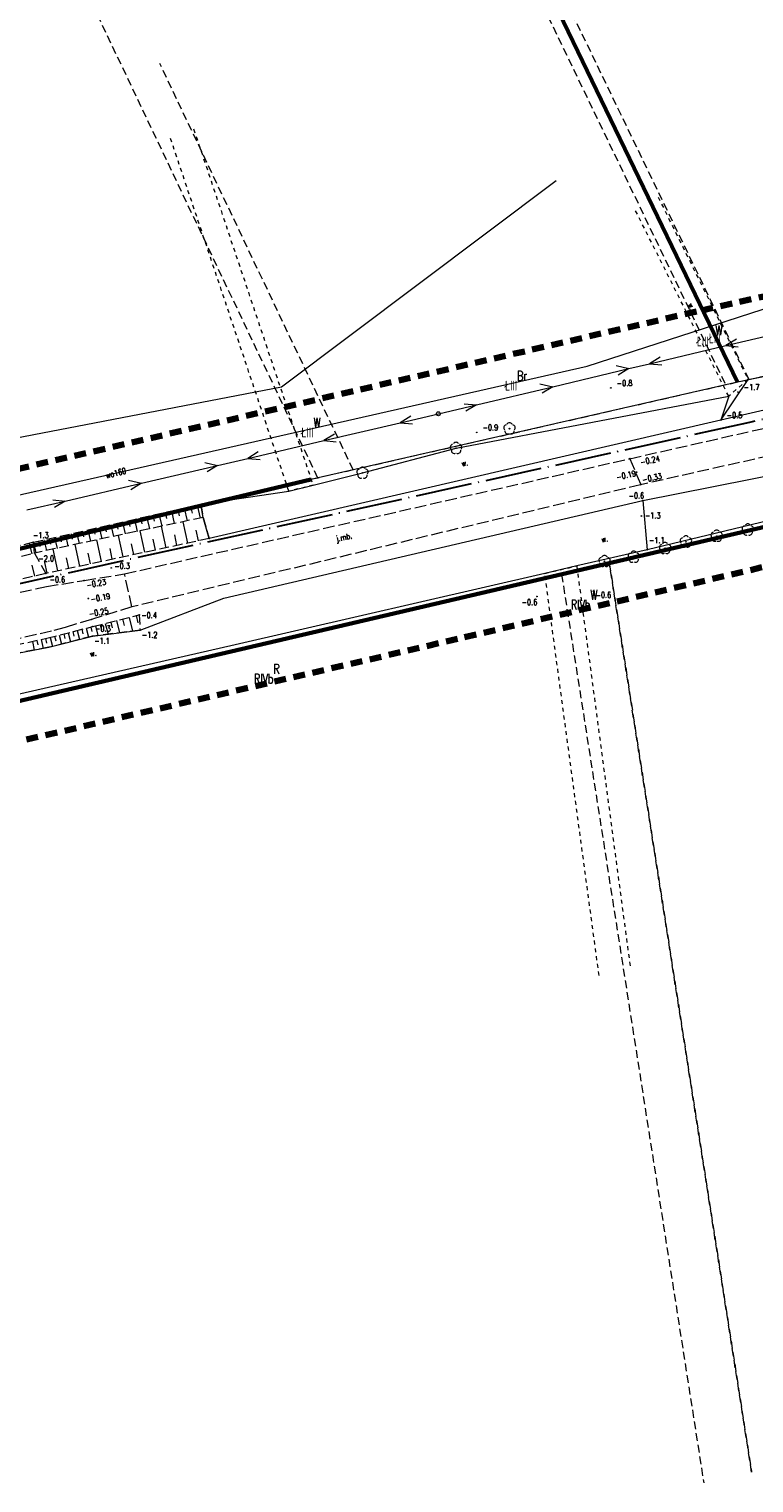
# Model space of a CAD drawing. Header units: metres. Extents: x 7389918 to 7395901, y 5992959 to 5996029.
# Tile 34 of 66: x 7393764 to 7393857, y 5994172 to 5994358. Entities that reach past the tile are written whole.
import ezdxf
from ezdxf.enums import TextEntityAlignment as Align

# ---------------------------------------------------------------- set-up
doc = ezdxf.new("R2010")
doc.units = ezdxf.units.M
doc.header["$MEASUREMENT"] = 0
for name, pattern in [('1', [0]), ('2', [1.5, 1, -0.5]), ('2_1', [0]), ('2_OTKJ', [2, 1.5, -0.5]), ('2_OTKR', [0]), ('2_OTRK', [1.75, 1.25, -0.5]), ('2_OTRKG', [1.75, 1.25, -0.5]), ('2_OTWM', [1, 0.5, -0.5]), ('4', [2.5, 1.5, -1]), ('4_SUEP_A', [0]), ('4_SUTP_A', [0]), ('4_SUWP', [0]), ('ACAD_ISO04W100', [30, 24, -3, 0, -3])]:
    doc.linetypes.add(name, pattern=pattern)
doc.layers.get('0').update_dxf_attribs({"color": 250, "linetype": 'CONTINUOUS', "lineweight": 100})
for name, color, linetype, lineweight in [('# Orlen Projekt - granice nieustalone do ustalenia', 6, 'CONTINUOUS', 100), ('# projektowana LNSN', 10, 'CONTINUOUS', 30), ('Dzialki', 7, '1', 18), ('GRANICE_ZLE_L_0', 2, '1', 50), ('OTK_E_T_0', 7, 'CONTINUOUS', 0), ('OTK_E_T_4', 7, 'CONTINUOUS', 0), ('OTK_L_0', 7, '2_OTKJ', 18), ('OTK_L_5', 7, 'CONTINUOUS', 18), ('OTR_L_1', 7, '2_OTRK', 18), ('OTR_T_0', 7, 'CONTINUOUS', 18), ('OTR_T_1', 7, 'CONTINUOUS', 18), ('OTW_E_T_2', 7, 'CONTINUOUS', 0), ('OTW_L_3', 7, 'CONTINUOUS', 18), ('SUEP_L_0', 1, '4_SUEP_A', 18), ('SUP_T_2', 7, 'CONTINUOUS', 18), ('SUWP_E_T_0', 5, 'CONTINUOUS', 0), ('SUWP_L_0', 5, '4_SUWP', 18)]:
    doc.layers.add(name, color=color, linetype=linetype, lineweight=lineweight)
for name, color, linetype, lineweight, true_color in [('Kontury', 7, '2', 18, 0x008000), ('Numery_konturow', 7, 'CONTINUOUS', 13, 0x008000), ('Numery_uzytkow', 7, 'CONTINUOUS', 13, 0x008000), ('OTZ_T_0', 7, 'CONTINUOUS', 18, 0x008000), ('SUTP_L_0', 7, '4_SUTP_A', 18, 0xff9100), ('Uzytki', 7, '2', 18, 0x008000), ('ZAKRES_L_0', 7, '4', 100, 0x008080)]:
    doc.layers.add(name, color=color, linetype=linetype, lineweight=lineweight, true_color=true_color)
doc.styles.get("Standard").update_dxf_attribs({"font": 'Simplex.SHX', "width": 0.75})

# ---------------------------------------------------------------- blocks, each defined once
blk = doc.blocks.new('2_OTRS')
at = {"linetype": 'Continuous'}
blk.add_circle((0, 0), 0.045, dxfattribs=at)
blk = doc.blocks.new('2_OTRN')
at = {"linetype": 'Continuous'}
blk.add_circle((0, 0), 0.045, dxfattribs=at)
blk = doc.blocks.new('2_OTZL')
at = {"linetype": 'Continuous'}
blk.add_circle((0, 0), 0.045, dxfattribs=at)
for centre, start, end in [((-0.36, 0.12), 102.1445, 221.86), ((0, 0.38), 30.1401, 149.8599), ((0.36, 0.12), 318.14, 77.8555), ((-0.22, -0.3), 174.1482, 293.8542), ((0.22, -0.3), 246.1458, 5.8518)]:
    blk.add_arc(centre, 0.375, start, end, dxfattribs=at)
blk = doc.blocks.new('4_SUPP')
at = {"linetype": 'Continuous'}
blk.add_circle((0, 0), 0.25, dxfattribs=at)

msp = doc.modelspace()

# ---------------------------------------------------------------- linework, layer by layer
at = {"layer": '# Orlen Projekt - granice nieustalone do ustalenia', "linetype": '1', "lineweight": 60}
for p, q in [((7393729.73, 5994264.2), (7393954.84, 5994316.81)), ((7393744.96, 5994287.14), (7393800.32, 5994300.27))]:
    msp.add_line(p, q, dxfattribs=at)
at = {"layer": '# projektowana LNSN', "linetype": 'ACAD_ISO04W100', "ltscale": 0.3}
msp.add_lwpolyline([(7394291.43, 5994408.37), (7393856.35, 5994307.57), (7393856.35, 5994307.57), (7393856.35, 5994307.57), (7393856.35, 5994307.57), (7393856.35, 5994307.57), (7393856.35, 5994307.57), (7393856.35, 5994307.57), (7393856.35, 5994307.57), (7393856.35, 5994307.57), (7393856.35, 5994307.57), (7393749.38, 5994283.94), (7393749.38, 5994283.94), (7393749.38, 5994283.94), (7393748.1, 5994289.34)], dxfattribs=at)
at = {"layer": 'Dzialki'}
for p, q in [((7393696.94, 5994640.18), (7393854.8, 5994312.7)), ((7393911.41, 5994325.24), (7393856.26, 5994313.03)), ((7393729.73, 5994264.2), (7393954.84, 5994316.81)), ((7393856.26, 5994313.03), (7393854.8, 5994312.7)), ((7393854.8, 5994312.7), (7393800.32, 5994300.27)), ((7393800.32, 5994300.27), (7393744.96, 5994287.14))]:
    msp.add_line(p, q, dxfattribs=at)
at = {"layer": 'GRANICE_ZLE_L_0'}
msp.add_line((7393696.94, 5994640.18), (7393854.8, 5994312.7), dxfattribs=at)
at = {"layer": 'Kontury'}
for p, q in [((7393696.94, 5994640.18), (7393854.8, 5994312.7)), ((7393789.28, 5994451.74), (7393856.26, 5994313.03)), ((7393801.22, 5994300.48), (7393750.29, 5994407.57)), ((7393825.4, 5994370.24), (7393853.29, 5994312.36)), ((7393805.74, 5994301.51), (7393781.05, 5994353.4)), ((7393911.41, 5994325.24), (7393856.26, 5994313.03)), ((7393838.44, 5994289.61), (7393954.84, 5994316.81)), ((7393856.26, 5994313.03), (7393854.8, 5994312.7)), ((7393853.29, 5994312.36), (7393805.74, 5994301.51)), ((7393854.8, 5994312.7), (7393853.29, 5994312.36)), ((7393800.32, 5994300.27), (7393744.96, 5994287.14)), ((7393801.22, 5994300.48), (7393800.32, 5994300.27)), ((7393805.74, 5994301.51), (7393801.22, 5994300.48)), ((7393832.34, 5994288.18), (7393838.44, 5994289.61)), ((7393856.61, 5994173.53), (7393838.44, 5994289.61)), ((7393776.43, 5994275.11), (7393832.34, 5994288.18)), ((7393832.34, 5994288.18), (7393850.5, 5994172.16)), ((7393757.04, 5994270.58), (7393776.43, 5994275.11))]:
    msp.add_line(p, q, dxfattribs=at)
at = {"layer": 'OTK_L_0', "linetype": '2_OTKJ'}
for p, q in [((7393841.06, 5994302.95), (7393871.68, 5994309.89)), ((7393872.63, 5994306.4), (7393842.44, 5994299.62)), ((7393776.55, 5994288.24), (7393841.06, 5994302.95)), ((7393841.06, 5994302.95), (7393842.44, 5994299.62)), ((7393842.44, 5994299.62), (7393777.48, 5994284.01)), ((7393766.57, 5994286.62), (7393771.4, 5994287.41)), ((7393771.4, 5994287.41), (7393776.55, 5994288.24)), ((7393777.48, 5994284.01), (7393776.55, 5994288.24)), ((7393761.25, 5994285.46), (7393766.57, 5994286.62)), ((7393777.48, 5994284.01), (7393772.32, 5994282.43)), ((7393768.97, 5994281.4), (7393767.24, 5994280.93)), ((7393772.32, 5994282.43), (7393768.97, 5994281.4)), ((7393767.24, 5994280.93), (7393762.4, 5994279.83))]:
    msp.add_line(p, q, dxfattribs=at)
at = {"layer": 'OTK_L_5', "linetype": '2_OTKR'}
for p, q in [((7393856.15, 5994313.08), (7393870.64, 5994315.84)), ((7393852.68, 5994307.88), (7393856.15, 5994313.08)), ((7393871.19, 5994312.11), (7393852.68, 5994307.88)), ((7393818.87, 5994304.29), (7393853.68, 5994310.92)), ((7393853.68, 5994310.92), (7393852.68, 5994307.88)), ((7393852.68, 5994307.88), (7393787.35, 5994292.75)), ((7393806.93, 5994301.13), (7393818.87, 5994304.29)), ((7393842.72, 5994297.62), (7393873.83, 5994303.79)), ((7393800.62, 5994299.55), (7393806.93, 5994301.13)), ((7393786.27, 5994297.13), (7393797.52, 5994298.8)), ((7393797.52, 5994298.8), (7393800.62, 5994299.55)), ((7393878.9, 5994299.83), (7393843.27, 5994291.33)), ((7393786.57, 5994295.44), (7393786.27, 5994297.13)), ((7393789.21, 5994285.14), (7393842.72, 5994297.62)), ((7393842.72, 5994297.62), (7393843.27, 5994291.33)), ((7393787.35, 5994292.75), (7393786.57, 5994295.44)), ((7393843.27, 5994291.33), (7393834.28, 5994289.25)), ((7393834.28, 5994289.25), (7393830.2, 5994288.3)), ((7393830.2, 5994288.3), (7393790.68, 5994279.16)), ((7393778.52, 5994281.04), (7393789.21, 5994285.14)), ((7393766.88, 5994278.86), (7393772.44, 5994280.28)), ((7393772.44, 5994280.28), (7393778.52, 5994281.04)), ((7393790.68, 5994279.16), (7393758.2, 5994271.75)), ((7393762.87, 5994278.11), (7393766.88, 5994278.86))]:
    msp.add_line(p, q, dxfattribs=at)
at = {"layer": 'OTR_L_1', "linetype": '2_OTRKG'}
for p, q in [((7393764.9, 5994292.27), (7393786.27, 5994297.13)), ((7393787.35, 5994292.75), (7393766.48, 5994288.28)), ((7393764.9, 5994292.27), (7393746.21, 5994287.55)), ((7393766.48, 5994288.28), (7393748.61, 5994284.16)), ((7393766.64, 5994280.03), (7393772.5, 5994281.52)), ((7393772.5, 5994281.52), (7393778.43, 5994283.01)), ((7393762.47, 5994279.12), (7393766.64, 5994280.03))]:
    msp.add_line(p, q, dxfattribs=at)
at = {"layer": 'OTR_L_1', "linetype": '2_1'}
for p, q in [((7393782.53, 5994296.28), (7393782.9, 5994294.66)), ((7393783.34, 5994296.47), (7393783.52, 5994295.65)), ((7393784.15, 5994296.65), (7393784.53, 5994295.01)), ((7393784.98, 5994296.84), (7393785.16, 5994296.01)), ((7393785.8, 5994297.03), (7393786.18, 5994295.36)), ((7393774.04, 5994294.35), (7393774.21, 5994293.61)), ((7393774.78, 5994294.52), (7393775.12, 5994293.02)), ((7393775.53, 5994294.69), (7393775.7, 5994293.94)), ((7393776.28, 5994294.86), (7393776.63, 5994293.34)), ((7393777.04, 5994295.03), (7393777.22, 5994294.27)), ((7393777.81, 5994295.21), (7393778.16, 5994293.66)), ((7393778.58, 5994295.38), (7393778.76, 5994294.61)), ((7393779.36, 5994295.56), (7393779.72, 5994293.99)), ((7393780.14, 5994295.74), (7393780.32, 5994294.95)), ((7393780.93, 5994295.92), (7393781.29, 5994294.33)), ((7393781.87, 5994291.58), (7393781.28, 5994294.32)), ((7393781.73, 5994296.1), (7393781.91, 5994295.3)), ((7393784.61, 5994292.16), (7393784.03, 5994294.9)), ((7393766.25, 5994292.58), (7393766.56, 5994291.21)), ((7393766.93, 5994292.73), (7393767.08, 5994292.04)), ((7393767.61, 5994292.89), (7393767.93, 5994291.5)), ((7393768.31, 5994293.05), (7393768.47, 5994292.35)), ((7393769, 5994293.2), (7393769.32, 5994291.8)), ((7393769.71, 5994293.36), (7393769.87, 5994292.66)), ((7393770.41, 5994293.52), (7393770.74, 5994292.1)), ((7393771.13, 5994293.69), (7393771.29, 5994292.97)), ((7393771.85, 5994293.85), (7393772.18, 5994292.4)), ((7393772.57, 5994294.02), (7393772.74, 5994293.29)), ((7393773.6, 5994289.8), (7393773, 5994292.58)), ((7393773.3, 5994294.18), (7393773.64, 5994292.71)), ((7393776.36, 5994290.4), (7393775.77, 5994293.16)), ((7393779.12, 5994290.99), (7393778.53, 5994293.74)), ((7393780.5, 5994291.28), (7393780.2, 5994292.66)), ((7393783.24, 5994291.87), (7393782.95, 5994293.24)), ((7393785.98, 5994292.46), (7393785.69, 5994293.82)), ((7393764.37, 5994292.13), (7393764.7, 5994290.81)), ((7393764.9, 5994292.27), (7393765.21, 5994290.93)), ((7393765.57, 5994292.42), (7393765.72, 5994291.75)), ((7393768.04, 5994288.61), (7393767.45, 5994291.4)), ((7393770.82, 5994289.21), (7393770.23, 5994291.99)), ((7393772.21, 5994289.51), (7393771.91, 5994290.89)), ((7393774.98, 5994290.1), (7393774.69, 5994291.48)), ((7393777.74, 5994290.69), (7393777.45, 5994292.07)), ((7393765.08, 5994287.96), (7393764.76, 5994289.35)), ((7393766.65, 5994288.32), (7393766.35, 5994289.71)), ((7393769.43, 5994288.91), (7393769.14, 5994290.3)), ((7393772.24, 5994281.45), (7393772.38, 5994280.87)), ((7393772.82, 5994281.6), (7393773.13, 5994280.37)), ((7393773.44, 5994281.75), (7393773.6, 5994281.1)), ((7393774.09, 5994281.92), (7393774.44, 5994280.53)), ((7393774.78, 5994282.09), (7393774.97, 5994281.36)), ((7393775.52, 5994282.28), (7393775.92, 5994280.71)), ((7393776.3, 5994282.48), (7393776.51, 5994281.65)), ((7393777.13, 5994282.68), (7393777.58, 5994280.92)), ((7393778.02, 5994282.91), (7393778.25, 5994281.97)), ((7393764.78, 5994279.62), (7393765.02, 5994278.51)), ((7393765.33, 5994279.74), (7393765.46, 5994279.18)), ((7393765.9, 5994279.87), (7393766.15, 5994278.72)), ((7393766.47, 5994279.99), (7393766.6, 5994279.41)), ((7393767.05, 5994280.13), (7393767.34, 5994278.98)), ((7393767.62, 5994280.28), (7393767.77, 5994279.7)), ((7393768.2, 5994280.43), (7393768.5, 5994279.27)), ((7393768.78, 5994280.57), (7393768.93, 5994280)), ((7393769.36, 5994280.72), (7393769.65, 5994279.57)), ((7393769.93, 5994280.87), (7393770.08, 5994280.29)), ((7393770.51, 5994281.01), (7393770.8, 5994279.86)), ((7393771.09, 5994281.16), (7393771.23, 5994280.58)), ((7393771.66, 5994281.31), (7393771.95, 5994280.16))]:
    msp.add_line(p, q, dxfattribs=at)
at = {"layer": 'OTR_L_1', "linetype": '2_OTRK'}
for p, q in [((7393786.27, 5994297.13), (7393786.57, 5994295.44)), ((7393786.57, 5994295.44), (7393765.07, 5994290.9)), ((7393786.57, 5994295.44), (7393787.35, 5994292.75)), ((7393746.36, 5994286.39), (7393765.07, 5994290.9)), ((7393765.07, 5994290.9), (7393764.9, 5994292.27)), ((7393765.07, 5994290.9), (7393766.48, 5994288.28)), ((7393778.43, 5994283.01), (7393778.52, 5994281.04)), ((7393772.44, 5994280.28), (7393766.88, 5994278.86)), ((7393778.52, 5994281.04), (7393772.44, 5994280.28)), ((7393766.88, 5994278.86), (7393762.87, 5994278.11))]:
    msp.add_line(p, q, dxfattribs=at)
at = {"layer": 'OTR_L_1', "linetype": '2_1'}
for p in [(7393787.35, 5994292.75), (7393766.48, 5994288.28)]:
    msp.add_point(p, dxfattribs=at)
at = {"layer": 'OTW_L_3', "linetype": '2_OTWM'}
for p, q in [((7393785.37, 5994345.05), (7393800.62, 5994299.55)), ((7393797.52, 5994298.8), (7393782.36, 5994344.02)), ((7393844.68, 5994336.35), (7393856.15, 5994313.08)), ((7393853.68, 5994310.92), (7393841.71, 5994334.77)), ((7393856.15, 5994313.08), (7393853.68, 5994310.92)), ((7393800.62, 5994299.55), (7393797.52, 5994298.8)), ((7393830.2, 5994288.3), (7393834.28, 5994289.25)), ((7393834.28, 5994289.25), (7393841.13, 5994237.86)), ((7393837.13, 5994236.95), (7393830.2, 5994288.3))]:
    msp.add_line(p, q, dxfattribs=at)
at = {"layer": 'SUEP_L_0', "linetype": '4_SUEP_A'}
for p, q in [((7393853.31, 5994317.38), (7393863.04, 5994319.69)), ((7393843.58, 5994315.08), (7393853.31, 5994317.38)), ((7393854.66, 5994318.22), (7393853.31, 5994317.38)), ((7393853.31, 5994317.38), (7393854.89, 5994317.24)), ((7393839.31, 5994314.83), (7393840.94, 5994314.45)), ((7393840.94, 5994314.45), (7393843.58, 5994315.08)), ((7393844.93, 5994315.91), (7393843.58, 5994315.08)), ((7393843.58, 5994315.08), (7393845.16, 5994314.94)), ((7393831.21, 5994312.14), (7393840.94, 5994314.45)), ((7393840.94, 5994314.45), (7393839.59, 5994313.62)), ((7393821.48, 5994309.83), (7393831.21, 5994312.14)), ((7393829.58, 5994312.52), (7393831.21, 5994312.14)), ((7393831.21, 5994312.14), (7393829.86, 5994311.31)), ((7393816.61, 5994308.68), (7393821.48, 5994309.83)), ((7393819.9, 5994309.97), (7393821.48, 5994309.83)), ((7393821.48, 5994309.83), (7393820.14, 5994309)), ((7393802.01, 5994305.26), (7393811.75, 5994307.54)), ((7393811.75, 5994307.54), (7393816.61, 5994308.68)), ((7393813.09, 5994308.37), (7393811.75, 5994307.54)), ((7393811.75, 5994307.54), (7393813.32, 5994307.39)), ((7393803.35, 5994306.09), (7393802.01, 5994305.26)), ((7393792.27, 5994302.99), (7393802.01, 5994305.26)), ((7393793.62, 5994303.82), (7393792.27, 5994302.99)), ((7393802.01, 5994305.26), (7393803.58, 5994305.12)), ((7393778.7, 5994299.81), (7393788.43, 5994302.09)), ((7393786.8, 5994302.48), (7393788.43, 5994302.09)), ((7393788.43, 5994302.09), (7393787.09, 5994301.26)), ((7393788.43, 5994302.09), (7393792.27, 5994302.99)), ((7393792.27, 5994302.99), (7393793.84, 5994302.84)), ((7393777.06, 5994300.2), (7393778.7, 5994299.81)), ((7393768.96, 5994297.54), (7393778.7, 5994299.81)), ((7393778.7, 5994299.81), (7393777.35, 5994298.99)), ((7393764.09, 5994296.4), (7393768.96, 5994297.54)), ((7393767.38, 5994297.68), (7393768.96, 5994297.54)), ((7393768.96, 5994297.54), (7393767.61, 5994296.71))]:
    msp.add_line(p, q, dxfattribs=at)
at = {"layer": 'SUTP_L_0', "linetype": '4_SUTP_A'}
for p, q in [((7393831.66, 5994338.42), (7393796.58, 5994312.1)), ((7393796.58, 5994312.1), (7393744.54, 5994302.05))]:
    msp.add_line(p, q, dxfattribs=at)
at = {"layer": 'SUWP_L_0', "linetype": '4_SUWP'}
for p, q in [((7393835.63, 5994314.76), (7393864.09, 5994323.99)), ((7393736.43, 5994292.28), (7393835.63, 5994314.76))]:
    msp.add_line(p, q, dxfattribs=at)
at = {"layer": 'Uzytki'}
for p, q in [((7393789.28, 5994451.74), (7393856.26, 5994313.03)), ((7393801.22, 5994300.48), (7393750.29, 5994407.57)), ((7393825.4, 5994370.24), (7393853.29, 5994312.36)), ((7393805.74, 5994301.51), (7393781.05, 5994353.4)), ((7393911.41, 5994325.24), (7393856.26, 5994313.03)), ((7393954.84, 5994316.81), (7393838.44, 5994289.61)), ((7393856.26, 5994313.03), (7393854.8, 5994312.7)), ((7393853.29, 5994312.36), (7393805.74, 5994301.51)), ((7393854.8, 5994312.7), (7393853.29, 5994312.36)), ((7393800.32, 5994300.27), (7393744.96, 5994287.14)), ((7393801.22, 5994300.48), (7393800.32, 5994300.27)), ((7393805.74, 5994301.51), (7393801.22, 5994300.48)), ((7393838.44, 5994289.61), (7393832.34, 5994288.18)), ((7393838.44, 5994289.61), (7393856.61, 5994173.53)), ((7393776.43, 5994275.11), (7393832.34, 5994288.18)), ((7393832.34, 5994288.18), (7393850.5, 5994172.16)), ((7393757.04, 5994270.58), (7393776.43, 5994275.11))]:
    msp.add_line(p, q, dxfattribs=at)
at = {"layer": 'ZAKRES_L_0', "linetype": '4'}
for p, q in [((7393850.2, 5994321.89), (7393906.71, 5994334.44)), ((7394008.82, 5994324.53), (7393819.05, 5994279.94)), ((7393750.68, 5994298.8), (7393850.2, 5994321.89)), ((7393819.05, 5994279.94), (7393450.23, 5994193.7))]:
    msp.add_line(p, q, dxfattribs=at)

# ---------------------------------------------------------------- block references
at = {"layer": 'OTR_T_0'}
for p in [(7393841.06, 5994302.95), (7393841.92, 5994301.22), (7393842.44, 5994299.62)]:
    msp.add_blockref('2_OTRS', p, dxfattribs=at)
at = {"layer": 'OTR_T_0', "rotation": 269.9999974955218}
for p in [(7393771.4, 5994287.41), (7393771.92, 5994285.09), (7393772.32, 5994282.43)]:
    msp.add_blockref('2_OTRS', p, dxfattribs=at)
at = {"layer": 'OTR_T_1'}
for p in [(7393856.15, 5994313.08), (7393838.64, 5994311.98), (7393854.86, 5994311.46), (7393852.68, 5994307.88), (7393821.51, 5994306.31), (7393842.72, 5994297.62), (7393842.53, 5994295.63), (7393764.9, 5994292.27), (7393765.07, 5994290.9), (7393843.27, 5994291.33), (7393766.48, 5994288.28), (7393829.2, 5994285.35), (7393836.43, 5994286.03)]:
    msp.add_blockref('2_OTRN', p, dxfattribs=at)
at = {"layer": 'OTR_T_1', "rotation": 269.9999974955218}
for p in [(7393774.85, 5994289), (7393772.5, 5994281.52), (7393778.43, 5994283.01), (7393772.44, 5994280.28), (7393778.52, 5994281.04)]:
    msp.add_blockref('2_OTRN', p, dxfattribs=at)
at = {"layer": 'OTZ_T_0'}
for p in [(7393825.69, 5994306.78), (7393818.87, 5994304.29), (7393806.93, 5994301.13), (7393856.12, 5994293.87), (7393848.22, 5994292.34), (7393852.15, 5994293.07), (7393841.56, 5994290.4), (7393845.56, 5994291.51), (7393837.82, 5994289.85)]:
    msp.add_blockref('2_OTZL', p, dxfattribs=at)
at = {"layer": 'SUP_T_2'}
msp.add_blockref('4_SUPP', (7393816.61, 5994308.68), dxfattribs=at)

# ---------------------------------------------------------------- texts
at = {"layer": 'Numery_konturow', "width": 0.7}
for s, p in [('ŁIII', (7393851.15, 5994318.53)), ('ŁIII', (7393852.67, 5994318.94)), ('ŁIII', (7393826.66, 5994312.9)), ('ŁIII', (7393800.66, 5994306.92)), ('RIVb', (7393836.01, 5994284.94)), ('RIVb', (7393795.55, 5994275.47))]:
    msp.add_text(s, height=1.25, dxfattribs=at).set_placement(p, align=Align.TOP_RIGHT)
at = {"layer": 'Numery_uzytkow', "width": 0.7}
for s, p in [('W', (7393851.98, 5994318.72)), ('Br', (7393826.66, 5994312.9)), ('W', (7393800.66, 5994306.92)), ('W', (7393836.01, 5994284.94)), ('R', (7393795.55, 5994275.47))]:
    msp.add_text(s, height=1.25, dxfattribs=at).set_placement(p)
at = {"layer": 'OTK_E_T_0', "lineweight": 9, "width": 0.7}
msp.add_text('j.mb.', height=0.75, rotation=11.8917, dxfattribs=at).set_placement((7393804.59, 5994292.82), align=Align.MIDDLE)
at = {"layer": 'OTK_E_T_4', "lineweight": 9, "width": 0.7}
for rotation, p in [(9.0522, (7393819.98, 5994302.4)), (11.3394, (7393837.83, 5994292.7)), (11.3394, (7393772.53, 5994278.1))]:
    msp.add_text('w.', height=0.75, rotation=rotation, dxfattribs=at).set_placement(p, align=Align.MIDDLE)
at = {"layer": 'OTR_T_0', "lineweight": 9, "width": 0.7}
for s, p in [('-0.24', (7393842.47, 5994302.12)), ('-0.19', (7393839.42, 5994300.22)), ('-0.33', (7393842.73, 5994299.89))]:
    msp.add_text(s, height=0.75, rotation=11.6459, dxfattribs=at).set_placement(p)
for s, p in [('-0.23', (7393771.63, 5994287.18)), ('-0.19', (7393772.15, 5994285.37)), ('-0.25', (7393771.93, 5994283.49))]:
    msp.add_text(s, height=0.75, rotation=9.6435, dxfattribs=at).set_placement(p, align=Align.TOP_LEFT)
at = {"layer": 'OTR_T_1', "lineweight": 9, "width": 0.7}
for s, p in [('-0.8', (7393839.39, 5994312.23)), ('-1.7', (7393855.61, 5994311.71)), ('-0.9', (7393822.26, 5994306.56)), ('-0.5', (7393853.43, 5994308.13)), ('-0.6', (7393840.89, 5994297.86)), ('-1.3', (7393842.99, 5994295.31)), ('-1.3', (7393764.86, 5994292.81)), ('-1.1', (7393843.51, 5994292.17)), ('-2.0', (7393765.54, 5994289.83)), ('-0.6', (7393766.97, 5994287.14)), ('-0.6', (7393836.69, 5994285.17)), ('-0.6', (7393827.25, 5994284.25))]:
    msp.add_text(s, height=0.75, dxfattribs=at).set_placement(p)
for s, p in [('-0.3', (7393775.23, 5994289.63)), ('-0.4', (7393778.68, 5994283.34)), ('-0.3', (7393772.78, 5994281.63)), ('-1.1', (7393772.67, 5994280.06)), ('-1.2', (7393778.75, 5994280.82))]:
    msp.add_text(s, height=0.75, dxfattribs=at).set_placement(p, align=Align.TOP_LEFT)
at = {"layer": 'OTW_E_T_2', "lineweight": 9, "width": 0.7}
msp.add_text('w.', height=0.75, rotation=295.9939, dxfattribs=at).set_placement((7393848.93, 5994322.39), align=Align.MIDDLE)
at = {"layer": 'SUWP_E_T_0', "lineweight": 9, "width": 0.7}
msp.add_text('wo160', height=0.75, rotation=13.9458, dxfattribs=at).set_placement((7393775.44, 5994301.12), align=Align.MIDDLE)

doc.saveas('drawing.dxf')
